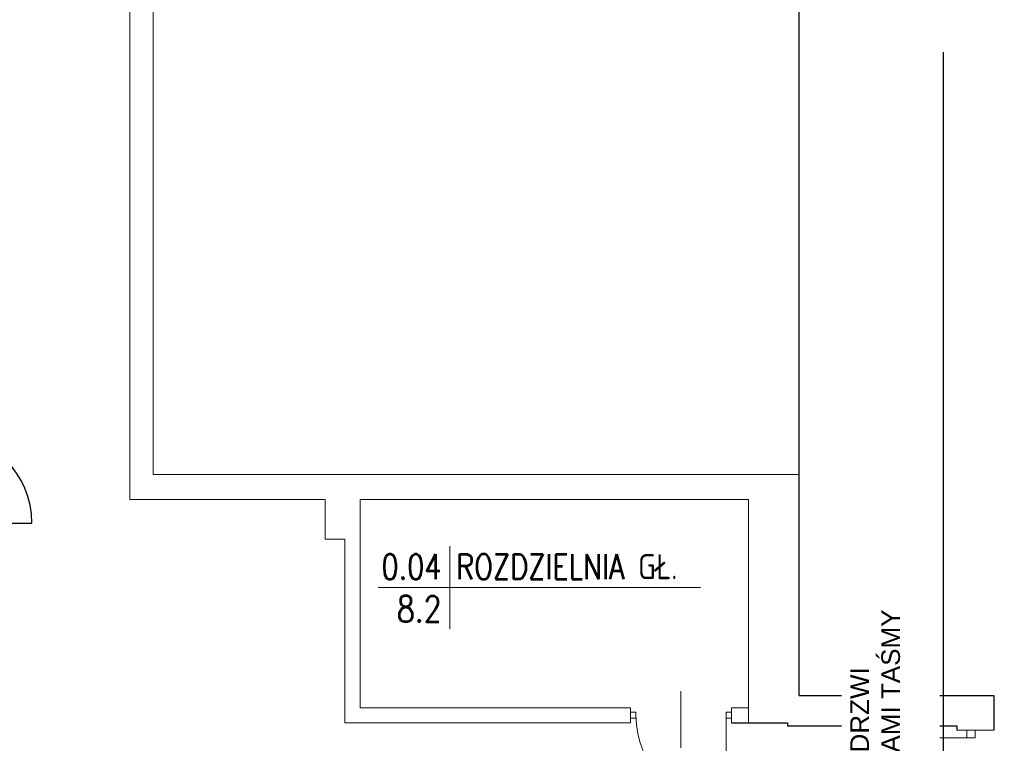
# Model space of a CAD drawing. Header units: millimetres. Extents: x 282377 to 1404227, y -783705 to 1038705.
# Tile 15 of 243: x 381552 to 382535, y 2194 to 2917. Entities that reach past the tile are written whole.
import ezdxf
from ezdxf.enums import TextEntityAlignment as Align

# ---------------------------------------------------------------- set-up
doc = ezdxf.new("R2010")
doc.units = ezdxf.units.MM
doc.layers.add('!A_aktualizacja NN_syl', color=12, linetype='Continuous')
for name, color, linetype, lineweight in [('BA_drz', 7, 'Continuous', 18), ('BA_met', 7, 'Continuous', 18), ('Cienka', 7, 'Continuous', 18), ('PG_ŚCIANY_DZIAŁOWE', 3, 'Continuous', 18), ('WYPOSAŻENIE GARAŻU', 253, 'Continuous', 5)]:
    doc.layers.add(name, color=color, linetype=linetype, lineweight=lineweight)
doc.styles.add('ROMANS', font='romans', dxfattribs={"width": 0.7})
doc.styles.get("Standard").update_dxf_attribs({"font": 'arial.ttf'})

# ---------------------------------------------------------------- blocks, each defined once
blk = doc.blocks.new('dr1h901')
at = {"color": 7}
blk.add_line((-0.5, 0), (-0.5, 1), dxfattribs=at)
blk.add_line((0, 0.3622), (0, -0.2655))
blk.add_arc((-0.5, 0), 1, 0, 90, dxfattribs=at)
blk = doc.blocks.new('jamb')
blk.add_lwpolyline([(-0.5, -0.5), (-0.5, 0.5), (0.5, 0.5), (0.5, -0.5)], close=True)
blk = doc.blocks.new('bikmet')
blk.add_line((0, 1.65), (0, -1.65))
at = {"style": 'ROMANS', "width": 0.8}
blk.add_attdef('NRPOM', text='', height=1, dxfattribs=at).set_placement((-0.333, 0.333), align=Align.RIGHT)
blk.add_attdef('NWAPOM', (0.25, 0.333), '', height=1, dxfattribs=at)
blk.add_attdef('RAREA', text='', height=1.042, dxfattribs=at).set_placement((-0.333, -0.333), align=Align.TOP_RIGHT)
blk.add_attdef('PODLOGA', text='', height=1.042, dxfattribs=at).set_placement((0.25, -0.333), align=Align.TOP_LEFT)
blk = doc.blocks.new('A$Cb1b4349b')
at = {"layer": 'WYPOSAŻENIE GARAŻU', "color": 240, "true_color": 0xed1f24, "xscale": 5.5, "yscale": 5.999999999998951, "zscale": 5.5, "rotation": 90}
for p in [(23.9, 98.25), (23.9, 2.75)]:
    blk.add_blockref('jamb', p, dxfattribs=at)
at = {"layer": 'WYPOSAŻENIE GARAŻU', "color": 1, "xscale": -90, "yscale": 90, "zscale": -90, "rotation": 270}
blk.add_blockref('dr1h901', (23.9, 50.5), dxfattribs=at)

msp = doc.modelspace()

# ---------------------------------------------------------------- linework, layer by layer
at = {"layer": '!A_aktualizacja NN_syl'}
msp.add_lwpolyline([(382474.18, 2175.15), (382474.18, 2175.15), (382474.18, 2884.42), (382474.18, 2884.42)], dxfattribs=at)
for p, q in [((382330.01, 2241.89), (382330.01, 3404.89)), ((381474.51, 2414.23), (381563.85, 2414.23)), ((382330.01, 2241.89), (382524.44, 2241.89)), ((382524.44, 2241.89), (382524.44, 2207.39)), ((382262.51, 2214.89), (382318.51, 2214.89)), ((382318.51, 2214.89), (382318.51, 2211.89)), ((382318.51, 2211.89), (382448.56, 2211.89)), ((382448.56, 2211.89), (382487.51, 2211.89)), ((382487.51, 2211.89), (382487.51, 2207.39))]:
    msp.add_line(p, q)
at = {"lineweight": 20}
for p, q in [((381661.51, 3391.64), (381661.51, 2437.89)), ((381685.01, 2462.89), (381685.01, 3023.64)), ((382330.01, 2462.89), (381685.01, 2462.89)), ((381661.51, 2437.89), (381856.64, 2437.89)), ((381856.64, 2437.89), (381856.64, 2398.14)), ((382279.51, 2437.89), (381891.51, 2437.89)), ((381891.51, 2229.89), (381891.51, 2437.89)), ((382279.51, 2214.89), (382279.51, 2437.89)), ((381856.64, 2398.14), (381876.51, 2398.14)), ((381876.51, 2398.14), (381876.51, 2214.89)), ((382161.51, 2229.89), (381891.51, 2229.89)), ((382161.51, 2214.89), (382161.51, 2229.89)), ((382262.51, 2229.89), (382262.51, 2214.89)), ((382262.51, 2229.89), (382279.51, 2229.89)), ((382262.51, 2214.89), (382262.51, 2229.89)), ((381876.51, 2214.89), (382161.51, 2214.89)), ((382279.51, 2214.89), (382262.51, 2214.89))]:
    msp.add_line(p, q, dxfattribs=at)
msp.add_arc((381474.51, 2414.23), 89.33, 0, 90)
at = {"layer": 'BA_met'}
msp.add_lwpolyline([(381909.55, 2349.86), (382231.53, 2349.86)], dxfattribs=at)
at = {"layer": 'Cienka'}
msp.add_line((382487.51, 2207.39), (382524.44, 2207.39), dxfattribs=at)
at = {"layer": 'PG_ŚCIANY_DZIAŁOWE'}
msp.add_line((382161.51, 2214.89), (382161.51, 2229.89), dxfattribs=at)

# ---------------------------------------------------------------- block references
at = {"lineweight": 20, "xscale": 1.386138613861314, "yscale": 1.386138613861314, "zscale": 1.386138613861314, "rotation": 180}
msp.add_blockref('A$Cb1b4349b', (382534.94, 2207.39), dxfattribs=at)
at = {"layer": 'BA_drz', "rotation": 180}
for name, p, xscale, yscale, zscale in [('dr1h901', (382212.01, 2222.39), 90, 90, -90), ('jamb', (382164.26, 2222.39), -5.5, 5.999999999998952, 5.5), ('jamb', (382259.76, 2222.39), -5.5, 5.999999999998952, 5.5)]:
    msp.add_blockref(name, p, dxfattribs=dict(at, xscale=xscale, yscale=yscale, zscale=zscale))
at = {"layer": 'BA_met', "xscale": 25, "yscale": 25, "zscale": 25}
msp.add_blockref('bikmet', (381981.28, 2349.86), dxfattribs=at).add_auto_attribs({'NRPOM': '0.04', 'NWAPOM': 'ROZDZIELNIA GŁ.', 'RAREA': '8.2'})

# ---------------------------------------------------------------- next in the draw order: texts
at = {"layer": '!A_aktualizacja NN_syl', "insert": (382467.34, 2327.96), "char_height": 17, "attachment_point": 9, "rotation": 90, "bg_fill": 2}
msp.add_mtext('\\pxsm1,ql;\\A1;\\H1.09375x;SZKLANE PRZEGRODY I DRZWI \\POZNACZYĆ DWOMA PASAMI TAŚMY\\P(wg. opisu)', dxfattribs=at)

doc.saveas('drawing.dxf')
